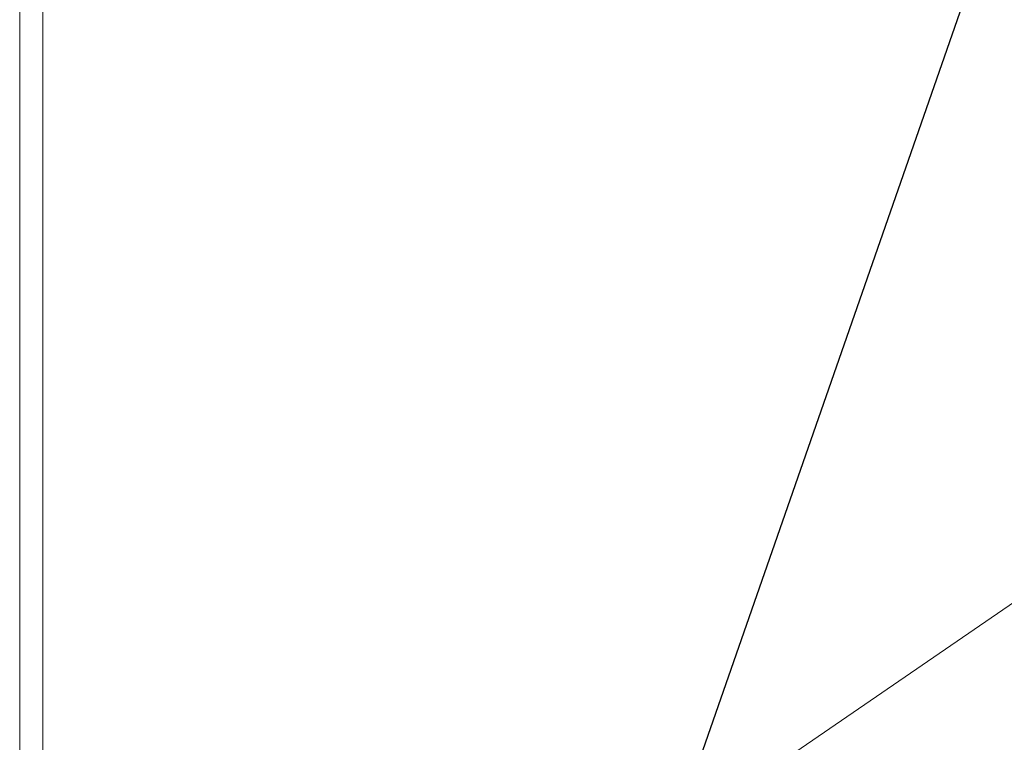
# Model space of a CAD drawing. Extents: x 140829 to 145054, y 448512 to 451778.
# Tile 19 of 152: x 140829 to 141425, y 449753 to 450190. Entities that reach past the tile are written whole.
import ezdxf
from ezdxf import colors
from ezdxf.entities.mleader import LeaderData, LeaderLine
from ezdxf.math import Vec2, Vec3

# ---------------------------------------------------------------- set-up
doc = ezdxf.new("R2010")
doc.units = 0
doc.header["$MEASUREMENT"] = 0
doc.layers.add('000-NAAM', color=7, linetype='Continuous', lineweight=0)
doc.layers.add('HMPAL', color=1, linetype='Continuous')
doc.styles.get("Standard").update_dxf_attribs({"font": 'arial.ttf'})

msp = doc.modelspace()

# ---------------------------------------------------------------- linework, layer by layer
at = {"color": 3, "lineweight": 0}
msp.add_line((140963.5, 449517.6), (144063.08, 451645.21), dxfattribs=at)
at = {"layer": '000-NAAM', "lineweight": 0}
for points in [[(140829.21, 451778.23), (145053.89, 451778.23), (145053.89, 448511.81), (140829.21, 448511.81)], [(140843.25, 451764.19), (145039.85, 451764.19), (145039.85, 448525.85), (140843.25, 448525.85)]]:
    msp.add_lwpolyline(points, close=True, dxfattribs=at)

# ---------------------------------------------------------------- next in the draw order: leaders
at = {"layer": 'HMPAL', "lineweight": 0}
ml = msp.add_multileader_mtext('Standard', dxfattribs=at)
ml.set_content('BEGIN INSPECTIE', color=256)
ml.set_leader_properties()
ml.build(insert=Vec2(0, 0))
ml.multileader.update_dxf_attribs({"dogleg_length": 0.36, "arrow_head_size": 100})
ctx = ml.context
ctx.base_point, ctx.char_height, ctx.arrow_head_size, ctx.landing_gap_size, ctx.plane_origin, ctx.plane_x_axis, ctx.plane_y_axis = Vec3(141515.48, 450531.73), 50, 100, 0.09, Vec3(148901.03, 452787.08), Vec3(0.999937, -0.011216), Vec3(0.011216, 0.999937)
notes = []
notes.append((ctx, [(0, (1, 1, 0), (141515.12, 450531.73), (0.999937, -0.011216), 0.36, [(0, [(141129.78, 449425.51)], 0, [])])]))
ctx.mtext.insert, ctx.mtext.text_direction, ctx.mtext.rotation, ctx.mtext.flow_direction = Vec3(141515.85, 450556.72), Vec3(0.999937, -0.011216), 6.271969, 5
ctx.mtext.has_bg_fill, ctx.mtext.bg_color, ctx.mtext.bg_scale_factor, ctx.mtext.bg_transparency, ctx.mtext.use_window_bg_color = 1, -1027028792, 1.5, 0, 1
for ctx, leaders in notes:
    for number, flags, end, landing, length, lines in leaders:
        leader = LeaderData()
        leader.index, (leader.has_last_leader_line, leader.has_dogleg_vector, leader.attachment_direction) = number, flags
        leader.last_leader_point, leader.dogleg_vector, leader.dogleg_length = Vec3(end), Vec3(landing), length
        for number, points, colour, breaks in lines:
            line = LeaderLine()
            line.index, line.vertices, line.color, line.breaks = number, Vec3.list(points), colors.encode_raw_color(colour), breaks
            leader.lines.append(line)
        ctx.leaders.append(leader)

doc.saveas('drawing.dxf')
